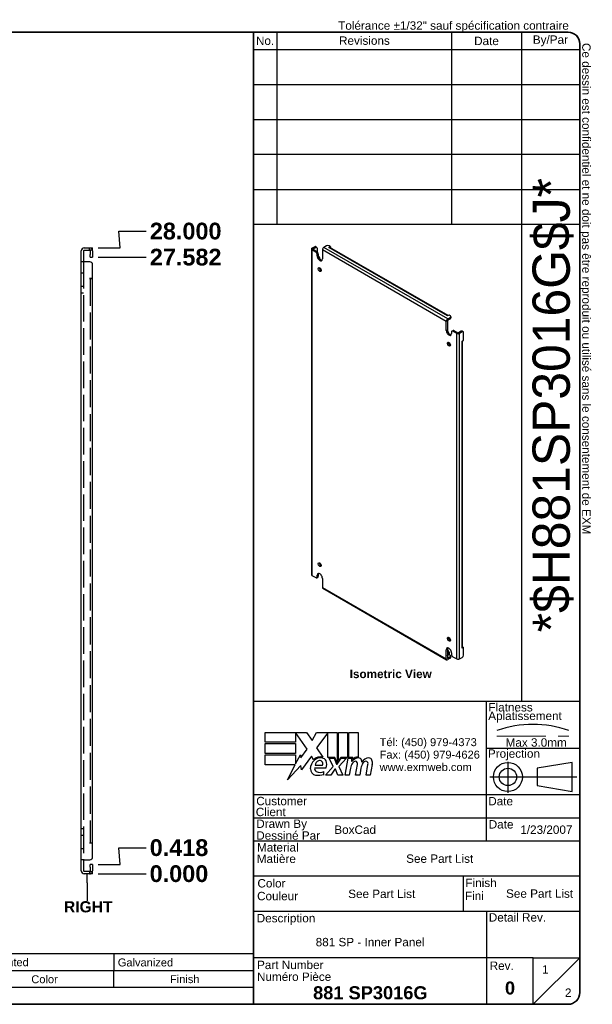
# Model space of a CAD drawing. Header units: inches. Extents: x 2 to 70.2, y 1.6 to 45.6.
# Tile 2 of 2: x 44.6 to 70.2, y 1.6 to 45.6. Entities that reach past the tile are written whole.
import ezdxf
from ezdxf.enums import TextEntityAlignment as Align

# ---------------------------------------------------------------- set-up
doc = ezdxf.new("R2010")
doc.units = ezdxf.units.IN
doc.header["$LTSCALE"] = 6.25
doc.header["$MEASUREMENT"] = 0
for name, pattern in [('CHAIN', [0.7087, 0.4724, -0.0591, 0.1181, -0.0591]), ('DASHED', [0.2067, 0.1654, -0.0413]), ('DASHED_SPACE', [0.2067, 0.1654, -0.0413])]:
    doc.linetypes.add(name, pattern=pattern)
doc.layers.get('0').update_dxf_attribs({"lineweight": 25})
for name, color, linetype, lineweight in [('Centerline(ANSI)', 7, 'Continuous', 25), ('Dimensions(ANSI)', 7, 'Continuous', 25), ('Hidden Edges(ANSI)', 7, 'DASHED_SPACE', 25), ('Sketch Geometry(ANSI)', 7, 'Continuous', 25), ('Symbols(ANSI)', 7, 'Continuous', 25), ('Visible Edges(ANSI)', 7, 'Continuous', 25), ('Visible Tangent Edges(ANSI)', 7, 'Continuous', 25)]:
    doc.layers.add(name, color=color, linetype=linetype, lineweight=lineweight)
doc.styles.add('Current-ANSI', font='arial.ttf')
doc.styles.add('Dimension-ANSI', font='arialbd.ttf')
doc.styles.add('Part List-ANSI', font='arial.ttf')
doc.styles.add('Text Style44', font='arialbd.ttf')
doc.styles.add('Text Style83', font='FRE3OF9X.TTF')
doc.dimstyles.new('INCH-ANSI', dxfattribs={"dimscale": 6.25, "dimtxt": 0.12, "dimasz": 0.098425, "dimexe": 0.04, "dimexo": 0.04, "dimgap": 0.031496, "dimtad": 0, "dimtih": 1, "dimtoh": 1, "dimdec": 3, "dimrnd": 1e-08, "dimzin": 0, "dimdsep": 46, "dimtxsty": 'Dimension-ANSI', "dimcen": 0.09, "dimdle": 0.312, "dimclrd": 179, "dimclre": 179, "dimclrt": 7, "dimadec": 1, "dimazin": 0, "dimtfac": 1, "dimtdec": 3, "dimtofl": 0, "dimtmove": 0, "dimatfit": 3, "dimfxl": 1, "dimtolj": 1, "dimtzin": 4, "dimlwd": 25, "dimlwe": 25, "dimarcsym": 0})

# ---------------------------------------------------------------- blocks, each defined once
blk = doc.blocks.new('Parts List')
at = {"layer": 'Symbols(ANSI)'}
for p, q in [((13.023, 0.795), (3.548, 0.795)), ((3.548, 0.795), (3.548, 0.615)), ((3.848, 0.795), (3.848, 0.615)), ((4.973, 0.795), (4.973, 0.615)), ((5.273, 0.795), (5.273, 0.615)), ((8.273, 0.795), (8.273, 0.615)), ((10.023, 0.795), (10.023, 0.615)), ((11.523, 0.795), (11.523, 0.615)), ((13.023, 0.795), (13.023, 0.615)), ((13.023, 0.615), (3.548, 0.615)), ((3.548, 0.435), (3.548, 0.615)), ((3.848, 0.435), (3.848, 0.615)), ((4.973, 0.435), (4.973, 0.615)), ((5.273, 0.435), (5.273, 0.615)), ((8.273, 0.435), (8.273, 0.615)), ((10.023, 0.435), (10.023, 0.615)), ((11.523, 0.435), (11.523, 0.615)), ((13.023, 0.435), (13.023, 0.615)), ((3.548, 0.255), (3.548, 0.435)), ((13.023, 0.435), (3.548, 0.435)), ((13.023, 0.255), (13.023, 0.435)), ((13.023, 0.255), (3.548, 0.255))]:
    blk.add_line(p, q, dxfattribs=at)
at = {"layer": 'Symbols(ANSI)', "char_height": 0.085, "attachment_point": 7, "line_spacing_factor": 0.25, "style": 'Part List-ANSI'}
for s, insert in [('1', (3.678, 0.662)), ('881 SP3016G-P', (3.888, 0.66)), ('0', (5.095, 0.66)), ('881 SP - Inner Panel Part', (5.313, 0.66)), ('12 Ga Galvanized', (8.321, 0.66)), ('Unpainted', (10.068, 0.638)), ('Galvanized', (11.565, 0.66)), ('Qty', (3.611, 0.456)), ('Part Number', (4.083, 0.481)), ('Rev', (5.027, 0.481)), ('Description', (6.485, 0.458)), ('Material', (8.946, 0.481)), ('Color', (10.637, 0.48)), ('Finish', (12.125, 0.481)), ('Parts List', (8.047, 0.301))]:
    blk.add_mtext(s, dxfattribs=dict(at, insert=insert))
blk = doc.blocks.new('Datum Identifier3')
at = {"layer": 'Symbols(ANSI)', "color": 7, "linetype": 'Continuous', "lineweight": 25}
for p, q in [((11.235, 1.557), (11.235, 1.656)), ((11.235, 1.557), (11.235, 1.548)), ((11.235, 1.548), (11.235, 1.364))]:
    blk.add_line(p, q, dxfattribs=at)
at = {"layer": 'Symbols(ANSI)', "color": 7, "insert": (10.987, 1.24), "char_height": 0.12, "attachment_point": 7, "line_spacing_factor": 0.25, "style": 'Dimension-ANSI'}
blk.add_mtext('RIGHT', dxfattribs=at)
blk = doc.blocks.new('*D16')
at = {"layer": 'Defpoints', "color": 0, "linetype": 'Continuous', "transparency": 16777216}
for p in [(47.892, 7.43), (47.892, 7.43), (50.291, 7.43)]:
    blk.add_point(p, dxfattribs=at)
at = {"layer": 'Dimensions(ANSI)', "color": 179, "linetype": 'Continuous', "lineweight": 25, "transparency": 16777216}
blk.add_line((48.142, 7.43), (50.291, 7.43), dxfattribs=at)
at = {"layer": 'Dimensions(ANSI)', "color": 7, "linetype": 'Continuous', "lineweight": 25, "transparency": 16777216, "insert": (51.751, 7.43), "char_height": 0.75, "attachment_point": 5, "style": 'Dimension-ANSI'}
blk.add_mtext('\\A1;0.000', dxfattribs=at)
blk = doc.blocks.new('*D17')
at = {"layer": 'Defpoints', "color": 0, "linetype": 'Continuous', "transparency": 16777216}
for p in [(50.291, 8.594), (47.892, 7.848), (47.892, 7.43)]:
    blk.add_point(p, dxfattribs=at)
at = {"layer": 'Dimensions(ANSI)', "color": 179, "linetype": 'Continuous', "lineweight": 25, "transparency": 16777216}
for p, q in [((49.122, 7.848), (49.061, 8.594)), ((49.061, 8.594), (50.291, 8.594)), ((48.142, 7.848), (49.122, 7.848))]:
    blk.add_line(p, q, dxfattribs=at)
at = {"layer": 'Dimensions(ANSI)', "color": 7, "linetype": 'Continuous', "lineweight": 25, "transparency": 16777216, "insert": (51.754, 8.594), "char_height": 0.75, "attachment_point": 5, "style": 'Dimension-ANSI'}
blk.add_mtext('\\A1;0.418', dxfattribs=at)
blk = doc.blocks.new('*D18')
at = {"layer": 'Defpoints', "color": 0, "linetype": 'Continuous', "transparency": 16777216}
for p in [(47.892, 35.012), (50.291, 35.012), (47.892, 7.43)]:
    blk.add_point(p, dxfattribs=at)
at = {"layer": 'Dimensions(ANSI)', "color": 179, "linetype": 'Continuous', "lineweight": 25, "transparency": 16777216}
blk.add_line((48.142, 35.012), (50.291, 35.012), dxfattribs=at)
at = {"layer": 'Dimensions(ANSI)', "color": 7, "linetype": 'Continuous', "lineweight": 25, "transparency": 16777216, "insert": (52.051, 35.012), "char_height": 0.75, "attachment_point": 5, "style": 'Dimension-ANSI'}
blk.add_mtext('\\A1;27.582', dxfattribs=at)
blk = doc.blocks.new('*D19')
at = {"layer": 'Defpoints', "color": 0, "linetype": 'Continuous', "transparency": 16777216}
for p in [(50.291, 36.177), (47.892, 35.43), (47.892, 7.43)]:
    blk.add_point(p, dxfattribs=at)
at = {"layer": 'Dimensions(ANSI)', "color": 179, "linetype": 'Continuous', "lineweight": 25, "transparency": 16777216}
for p, q in [((49.122, 35.43), (49.061, 36.177)), ((49.061, 36.177), (50.291, 36.177)), ((48.142, 35.43), (49.122, 35.43))]:
    blk.add_line(p, q, dxfattribs=at)
at = {"layer": 'Dimensions(ANSI)', "color": 7, "linetype": 'Continuous', "lineweight": 25, "transparency": 16777216, "insert": (52.052, 36.177), "char_height": 0.75, "attachment_point": 5, "style": 'Dimension-ANSI'}
blk.add_mtext('\\A1;28.000', dxfattribs=at)
blk = doc.blocks.new('Title Blocks EXM - ANSI B')
for p, q in [((13.372, 3.063), (13.372, 3.17)), ((13.372, 3.17), (13.818, 3.17)), ((13.824, 2.989), (13.701, 3.168)), ((13.701, 3.168), (13.701, 3.063)), ((13.818, 3.17), (13.877, 3.083)), ((13.877, 3.083), (13.923, 3.17)), ((13.923, 3.17), (14.146, 3.17)), ((14.046, 3.166), (13.924, 3.002)), ((14.046, 2.9), (14.046, 3.166)), ((14.146, 3.17), (14.146, 2.842)), ((14.16, 3.17), (14.259, 3.17)), ((14.16, 2.866), (14.16, 3.17)), ((14.259, 3.17), (14.259, 2.9)), ((14.273, 3.17), (14.372, 3.17)), ((14.273, 2.9), (14.273, 3.17)), ((14.372, 3.17), (14.372, 2.905)), ((13.701, 3.063), (13.372, 3.063)), ((13.372, 3.049), (13.701, 3.049)), ((13.372, 2.942), (13.372, 3.049)), ((13.701, 3.049), (13.701, 2.942)), ((13.758, 2.895), (13.824, 2.989)), ((13.924, 3.002), (13.993, 2.903)), ((13.701, 2.942), (13.372, 2.942)), ((13.372, 2.82), (13.372, 2.927)), ((13.372, 2.927), (13.701, 2.927)), ((13.701, 2.831), (13.752, 2.929)), ((13.701, 2.927), (13.701, 2.831)), ((13.752, 2.929), (13.758, 2.895)), ((13.87, 2.914), (13.765, 2.768)), ((13.893, 2.876), (13.87, 2.914)), ((14.121, 2.9), (14.046, 2.9)), ((14.059, 2.891), (14.113, 2.891)), ((14.105, 2.802), (14.059, 2.891)), ((14.113, 2.891), (14.139, 2.83)), ((14.146, 2.842), (14.121, 2.9)), ((14.146, 2.83), (14.19, 2.891)), ((14.185, 2.9), (14.16, 2.866)), ((14.245, 2.891), (14.164, 2.803)), ((14.259, 2.9), (14.185, 2.9)), ((14.19, 2.891), (14.245, 2.891)), ((14.232, 2.709), (14.264, 2.891)), ((14.264, 2.891), (14.302, 2.891)), ((14.314, 2.9), (14.273, 2.9)), ((14.302, 2.891), (14.299, 2.859)), ((14.299, 2.859), (14.309, 2.859)), ((14.312, 2.88), (14.314, 2.9)), ((13.695, 2.82), (13.372, 2.82)), ((13.612, 2.661), (13.695, 2.82)), ((13.758, 2.815), (13.612, 2.661)), ((13.765, 2.768), (13.758, 2.815)), ((13.905, 2.788), (14.027, 2.788)), ((13.91, 2.818), (13.99, 2.818)), ((14.023, 2.709), (14.105, 2.802)), ((14.122, 2.774), (14.077, 2.709)), ((14.13, 2.774), (14.122, 2.774)), ((14.155, 2.709), (14.13, 2.774)), ((14.139, 2.83), (14.146, 2.83)), ((14.164, 2.803), (14.209, 2.709)), ((14.289, 2.784), (14.276, 2.709)), ((14.345, 2.709), (14.365, 2.824)), ((14.402, 2.784), (14.389, 2.709)), ((14.457, 2.709), (14.477, 2.824)), ((14.523, 2.823), (14.501, 2.709)), ((14.005, 2.718), (14.005, 2.748)), ((14.077, 2.709), (14.023, 2.709)), ((14.209, 2.709), (14.155, 2.709)), ((14.276, 2.709), (14.232, 2.709)), ((14.389, 2.709), (14.345, 2.709)), ((14.501, 2.709), (14.457, 2.709))]:
    blk.add_line(p, q)
for centre, radius, start, end in [((13.991, 2.772), 0.133, 134.1684, 176.5646), ((13.968, 2.796), 0.11, 77.079, 133.1785), ((13.968, 2.796), 0.0996, 80.4085, 134.1684), ((13.965, 2.811), 0.056, 109.3797, 172.9975), ((13.959, 2.83), 0.0365, 51.1652, 109.3797), ((13.962, 2.833), 0.0318, 331.4547, 51.1652), ((13.981, 2.843), 0.0507, 23.8445, 85.0802), ((13.941, 2.826), 0.094, 336.1555, 23.8445), ((14.376, 2.816), 0.08, 89.4776, 147.4114), ((14.346, 2.818), 0.042, 96.03, 147.5992), ((14.37, 2.825), 0.08, 88.7952, 136.5849), ((14.344, 2.839), 0.02, 23.5571, 96.03), ((14.377, 2.862), 0.0338, 16.9928, 89.4776), ((14.317, 2.844), 0.096, 3.6169, 16.9928), ((14.486, 2.814), 0.0819, 89.6788, 153.9508), ((14.458, 2.818), 0.042, 96.1027, 147.6083), ((14.456, 2.839), 0.02, 23.5487, 96.1027), ((14.487, 2.861), 0.035, 18.4748, 89.6788), ((14.429, 2.842), 0.096, 349, 18.4748), ((13.925, 2.776), 0.0658, 176.5646, 261.5605), ((13.936, 2.779), 0.032, 163.5261, 244.6784), ((13.966, 2.842), 0.102, 244.6784, 292.5609), ((14.442, 2.757), 0.155, 147.5992, 170), ((14.325, 2.831), 0.041, 350, 23.5571), ((14.555, 2.759), 0.155, 148.5584, 170.8257), ((14.437, 2.831), 0.041, 349.9922, 23.5487), ((13.945, 2.911), 0.202, 261.5605, 287.3343)]:
    blk.add_arc(centre, radius, start, end)
at = {"layer": 'Centerline(ANSI)', "linetype": 'DASHED', "lineweight": 18, "ltscale": 0.507983}
blk.add_line((15.861, 3.128), (16.632, 3.128), dxfattribs=at)
at = {"layer": 'Centerline(ANSI)', "linetype": 'CHAIN', "ltscale": 0.185148}
blk.add_line((15.979, 2.855), (15.979, 2.521), dxfattribs=at)
at = {"layer": 'Centerline(ANSI)', "linetype": 'CHAIN', "ltscale": 0.437897}
blk.add_line((15.786, 2.691), (16.717, 2.691), dxfattribs=at)
at = {"layer": 'Sketch Geometry(ANSI)'}
for p, q in [((13.25, 10.687), (16.625, 10.687)), ((13.5, 10.687), (13.5, 8.625)), ((15.375, 10.687), (15.375, 8.625)), ((16.125, 10.687), (16.125, 3.5)), ((13.25, 10.5), (16.75, 10.5)), ((16.75, 10.562), (16.75, 0.375)), ((13.25, 10.125), (16.75, 10.125)), ((13.25, 9.75), (16.75, 9.75)), ((16.75, 9.375), (13.25, 9.375)), ((13.25, 9), (16.75, 9)), ((16.75, 9), (16.75, 8.625)), ((13.25, 8.625), (16.75, 8.625)), ((16.75, 3.5), (13.25, 3.5)), ((15.75, 2), (15.75, 3.5)), ((15.75, 3), (16.75, 3)), ((16.669, 2.847), (16.294, 2.785)), ((16.294, 2.785), (16.294, 2.598)), ((16.669, 2.535), (16.669, 2.847)), ((16.294, 2.598), (16.669, 2.535)), ((16.75, 2.5), (13.25, 2.5)), ((16.75, 2.25), (13.25, 2.25)), ((16.75, 2), (13.25, 2)), ((13.25, 1.629), (16.75, 1.629)), ((15.499, 1.629), (15.499, 1.25)), ((13.25, 1.25), (16.75, 1.25)), ((15.75, 1.25), (15.75, 0.75)), ((15.75, 0.75), (13.25, 0.75)), ((16.25, 0.75), (15.75, 0.75)), ((15.75, 0.75), (15.75, 0.25)), ((16.25, 0.25), (16.25, 0.75)), ((16.25, 0.75), (16.75, 0.75)), ((16.25, 0.25), (16.75, 0.75)), ((16.625, 0.25), (13.25, 0.25))]:
    blk.add_line(p, q, dxfattribs=at)
at = {"layer": 'Sketch Geometry(ANSI)', "linetype": 'Continuous', "lineweight": 35}
for p, q in [((13.25, 8.625), (13.25, 10.687)), ((13.25, 8.625), (13.25, 3.5)), ((13.25, 0.25), (13.25, 3.5))]:
    blk.add_line(p, q, dxfattribs=at)
at = {"layer": 'Sketch Geometry(ANSI)'}
for radius in [0.156, 0.0935]:
    blk.add_circle((15.979, 2.691), radius, dxfattribs=at)
for centre, radius, start, end in [((16.625, 10.562), 0.125, 0, 90), ((16.247, 2.112), 1.143, 70.2973, 109.7027), ((16.625, 0.375), 0.125, 270, 0)]:
    blk.add_arc(centre, radius, start, end, dxfattribs=at)
at = {"layer": 'Symbols(ANSI)', "color": 7, "char_height": 0.09, "style": 'Current-ANSI'}
for s, insert, width, attachment_point in [('No.', (13.373, 10.595), 0.25039, 5), ('Revisions', (14.439, 10.596), 1.87331, 5), ('Date', (15.749, 10.593), 0.75135, 5), ('By/Par', (16.435, 10.594), 0.62202, 5), ('Date', (15.773, 2.136), 0.26554, 7), ('Rev.', (15.783, 0.618), 0.25854, 7)]:
    blk.add_mtext(s, dxfattribs=dict(at, insert=insert, width=width, attachment_point=attachment_point))
for s, insert, attachment_point in [('\\fArial|b1|i0;\\H0.0900;Isometric View', (14.281, 3.842), 1), ('Flatness', (15.77, 3.393), 7), ('Aplatissement', (15.768, 3.275), 7), ('Max 3.0mm', (15.954, 3.015), 7), ('Projection', (15.764, 2.87), 7), ('Customer', (13.278, 2.386), 7), ('Date', (15.768, 2.385), 7), ('Client', (13.273, 2.269), 7), ('Drawn By', (13.278, 2.117), 7), ('Dessiné Par', (13.278, 2.016), 7), ('Material', (13.286, 1.889), 7), ('Matière', (13.284, 1.766), 7), ('Color', (13.291, 1.503), 7), ('Finish', (15.523, 1.508), 7), ('Couleur', (13.287, 1.366), 7), ('Fini', (15.518, 1.37), 7), ('Description', (13.283, 1.103), 7), ('Detail Rev.', (15.774, 1.137), 7), ('Part Number', (13.287, 0.627), 7), ('Numéro Pièce', (13.286, 0.5), 7)]:
    blk.add_mtext(s, dxfattribs=dict(at, insert=insert, attachment_point=attachment_point))
at = {"layer": 'Symbols(ANSI)', "color": 7, "insert": (14.602, 3.107), "char_height": 0.085, "attachment_point": 1, "line_spacing_factor": 0.944221, "style": 'Current-ANSI'}
blk.add_mtext('\\fArial|b0|i0;\\H0.0850;Tél: (450) 979-4373\\PFax: (450) 979-4626\\Pwww.exmweb.com', dxfattribs=at)
at = {"layer": 'Symbols(ANSI)', "color": 7, "style": 'Current-ANSI'}
for tag, p in [('REV1', (13.375, 10.313)), ('REV1DATE', (15.75, 10.31)), ('REV1BY', (16.437, 10.313)), ('REV2', (13.373, 9.938)), ('REV2DATE', (15.747, 9.941)), ('REV2BY', (16.437, 9.938)), ('REV3', (13.374, 9.563)), ('REV3DATE', (15.752, 9.563)), ('REV3BY', (16.437, 9.564)), ('REV4', (13.377, 9.188)), ('REV4DATE', (15.752, 9.188)), ('REV4BY', (16.441, 9.188)), ('REV5', (13.373, 8.813)), ('REV5DATE', (15.752, 8.813)), ('REV5BY', (16.438, 8.811)), ('MFG_APPROVED_DATE', (16.393, 2.374)), ('DETAIL_REV', (16.249, 0.926))]:
    blk.add_attdef(tag, text='', height=0.09, dxfattribs=at).set_placement(p, align=Align.MIDDLE_CENTER)
for tag, p in [('REV1DESC', (13.526, 10.31)), ('REV2DESC', (13.525, 9.937)), ('REV3DESC', (13.528, 9.564)), ('REV4DESC', (13.533, 9.19)), ('REV5DESC', (13.532, 8.811)), ('COMPANY', (14.12, 2.375))]:
    blk.add_attdef(tag, text='', height=0.09, dxfattribs=at).set_placement(p, align=Align.MIDDLE_LEFT)
at = {"layer": 'Symbols(ANSI)', "color": 7, "style": 'Text Style83'}
blk.add_attdef('BARCODE_001', (16.643, 4.244), '', height=0.4, rotation=90, dxfattribs=at)
at = {"layer": 'Symbols(ANSI)', "color": 7}
for tag, p, height, style in [('AUTHOR_001', (14.116, 2.08), 0.09, 'Current-ANSI'), ('IDW_DATE_001', (16.112, 2.08), 0.09, 'Current-ANSI'), ('MATERIEL_001', (14.887, 1.769), 0.09, 'Current-ANSI'), ('COLOR_001', (14.265, 1.391), 0.09, 'Current-ANSI'), ('FINISH_001', (15.959, 1.394), 0.09, 'Current-ANSI'), ('IDW_DESC_001', (13.916, 0.873), 0.09, 'Current-ANSI'), ('Sheet_Number_001', (16.346, 0.58), 0.09, 'Current-ANSI'), ('IDW_NAME_001', (13.888, 0.304), 0.14, 'Text Style44'), ('IDW_REV_001', (15.947, 0.355), 0.14, 'Text Style44'), ('Number_of_sheets_001', (16.591, 0.33), 0.09, 'Current-ANSI')]:
    blk.add_attdef(tag, p, '', height=height, dxfattribs=dict(at, style=style))
blk = doc.blocks.new('Borders EXM - B (Inch)')
at = {"layer": 'Sketch Geometry(ANSI)', "linetype": 'Continuous', "lineweight": 35}
for p, q in [((16.398, 10.692), (0.523, 10.692)), ((16.523, 0.38), (16.523, 10.567)), ((0.398, 0.255), (16.398, 0.255))]:
    blk.add_line(p, q, dxfattribs=at)
for centre, start, end in [((16.398, 10.567), 0, 90), ((16.398, 0.38), 270, 0)]:
    blk.add_arc(centre, 0.125, start, end, dxfattribs=at)
at = {"layer": 'Symbols(ANSI)', "color": 7, "insert": (13.93, 10.691), "char_height": 0.09, "attachment_point": 7, "style": 'Current-ANSI'}
blk.add_mtext('Tolérance ±1/32" sauf spécification contraire', dxfattribs=at)
at = {"layer": 'Symbols(ANSI)', "color": 7, "insert": (16.522, 10.576), "char_height": 0.09, "attachment_point": 7, "rotation": 270, "style": 'Current-ANSI'}
blk.add_mtext('Ce dessin est confidentiel et ne doit pas être reproduit ou utilisé sans le consentement de EXM', dxfattribs=at)
at = {"layer": 'Symbols(ANSI)', "color": 7, "style": 'Current-ANSI'}
blk.add_attdef('FILENAME_AND_PATH_001', (6.601, 10.718), '', height=0.09, dxfattribs=at)

msp = doc.modelspace()

# ---------------------------------------------------------------- linework, layer by layer
at = {"layer": 'Hidden Edges(ANSI)', "ltscale": 0.047898}
for p, q in [((47.7554, 35.3249), (47.7554, 35.4299)), ((47.4846, 34.3049), (47.3796, 34.3049)), ((47.4846, 33.6999), (47.3796, 33.6999)), ((47.4846, 33.4099), (47.3796, 33.4099)), ((47.3796, 9.4499), (47.4846, 9.4499)), ((47.3796, 9.1599), (47.4846, 9.1599)), ((47.3796, 8.5549), (47.4846, 8.5549)), ((47.7554, 7.5349), (47.7554, 7.4299))]:
    msp.add_line(p, q, dxfattribs=at)
at = {"layer": 'Hidden Edges(ANSI)', "ltscale": 1.150352}
msp.add_line((47.4846, 34.8049), (47.4846, 8.0549), dxfattribs=at)
at = {"layer": 'Hidden Edges(ANSI)', "ltscale": 1.172714}
msp.add_line((47.7866, 34.0549), (47.7866, 8.8049), dxfattribs=at)
at = {"layer": 'Hidden Edges(ANSI)', "ltscale": 0.083259}
for centre, start, end in [((47.7556, 35.2939), 13.17589, 90), ((47.7556, 7.5659), 270, 346.82411)]:
    msp.add_arc(centre, 0.136, start, end, dxfattribs=at)
at = {"layer": 'Visible Edges(ANSI)'}
for p, q in [((47.3796, 34.8049), (47.3796, 35.2939)), ((47.4846, 35.2939), (47.4846, 34.8049)), ((47.5156, 35.4299), (47.7666, 35.4299)), ((47.5156, 35.3249), (47.7666, 35.3249)), ((47.7666, 35.4299), (47.8916, 35.4299)), ((47.8916, 35.3249), (47.7666, 35.3249)), ((47.7866, 35.2939), (47.7866, 35.1369)), ((47.8916, 35.3249), (47.8916, 35.4299)), ((47.8916, 35.2939), (47.8916, 35.1369)), ((57.6719, 35.3777), (57.6719, 20.8168)), ((57.6984, 35.4147), (57.8168, 35.483)), ((57.87, 35.2416), (57.6984, 35.3406)), ((57.7479, 35.3861), (57.8663, 35.4544)), ((57.7479, 35.3692), (57.9195, 35.2701)), ((57.8584, 35.4871), (57.9079, 35.4585)), ((57.9252, 35.4204), (57.9252, 35.2666)), ((58.1647, 35.3376), (58.1647, 34.9354)), ((58.3471, 35.517), (58.2288, 35.4487)), ((58.4596, 35.446), (58.5238, 35.483)), ((58.4597, 35.4459), (58.4596, 35.446)), ((58.4598, 35.446), (58.4597, 35.4459)), ((58.5238, 35.483), (58.465, 35.517)), ((63.7897, 32.3994), (58.5051, 35.4505)), ((58.5238, 35.483), (58.5238, 35.4397)), ((47.3796, 8.0549), (47.3796, 34.8049)), ((47.5156, 34.8049), (47.3796, 34.8049)), ((47.7666, 34.8049), (47.5156, 34.8049)), ((47.7866, 35.0119), (47.7866, 35.1369)), ((47.7866, 35.0119), (47.8916, 35.0119)), ((47.8916, 35.1369), (47.8916, 35.0119)), ((57.929, 35.0715), (57.929, 35.1395)), ((57.9785, 35.1681), (57.9785, 35.1)), ((57.9869, 35.0445), (58.0138, 35.029)), ((58.0727, 34.9269), (58.0727, 34.9123)), ((47.8916, 34.0551), (47.8916, 34.6799)), ((58.0727, 34.5172), (58.0727, 34.4272)), ((47.7554, 34.0549), (47.7554, 34.0551)), ((47.7554, 34.0551), (47.8916, 34.0551)), ((47.7556, 34.0549), (47.7554, 34.0549)), ((47.8916, 34.0549), (47.7556, 34.0549)), ((47.8916, 8.8049), (47.8916, 34.0549)), ((63.7532, 32.1683), (63.7532, 31.766)), ((63.7631, 32.384), (63.763, 32.3841)), ((63.763, 32.3841), (63.7631, 32.3841)), ((63.8273, 32.4211), (63.7631, 32.384)), ((63.7678, 32.2507), (63.8861, 32.3191)), ((63.7678, 32.1936), (63.8861, 32.2619)), ((63.8861, 32.3871), (63.8273, 32.4211)), ((63.9105, 32.3531), (63.9105, 32.2959)), ((63.7037, 31.7374), (63.7037, 32.1397)), ((63.9566, 31.7075), (64.0061, 31.7361)), ((64.0478, 31.732), (64.2194, 31.6329)), ((63.9394, 31.6694), (63.9394, 31.6014)), ((64.1699, 31.6044), (63.9983, 31.7034)), ((64.3669, 31.7012), (64.2486, 31.6329)), ((64.4164, 31.6727), (64.2981, 31.6044)), ((64.4581, 31.6768), (64.4086, 31.7054)), ((64.4112, 31.2615), (64.4754, 31.2985)), ((64.4378, 17.5541), (64.4378, 31.2769)), ((64.4754, 31.2985), (64.4754, 31.6386)), ((64.4112, 31.2614), (64.4112, 31.2615)), ((64.4113, 31.2614), (64.4112, 31.2614)), ((58.0555, 21.2805), (58.0414, 21.2724)), ((57.6984, 20.7798), (57.87, 20.6807)), ((57.9117, 20.6766), (57.9612, 20.7052)), ((57.929, 20.7147), (57.929, 20.7828)), ((57.9785, 20.8114), (57.9785, 20.7433)), ((58.1647, 20.6467), (58.1647, 20.2444)), ((58.1834, 20.2029), (63.7224, 17.005)), ((63.7037, 17.0465), (63.7037, 17.4487)), ((63.7532, 17.4773), (63.7532, 17.0751)), ((63.7532, 17.4501), (63.7683, 17.4414)), ((63.763, 17.1999), (63.7631, 17.2)), ((63.7631, 17.1999), (63.763, 17.1999)), ((63.8273, 17.237), (63.7631, 17.1999)), ((63.7777, 17.3108), (63.7777, 17.2253)), ((63.8272, 17.3393), (63.8272, 17.2539)), ((63.8273, 17.237), (63.8861, 17.203)), ((63.9394, 17.3127), (63.9394, 17.2446)), ((64.4754, 17.554), (64.4112, 17.5169)), ((64.4112, 17.517), (64.4113, 17.5171)), ((64.4112, 17.5169), (64.4112, 17.517)), ((64.4378, 17.5757), (64.4754, 17.554)), ((64.4754, 17.2139), (64.4754, 17.554)), ((63.8861, 17.1349), (63.7678, 17.0666)), ((63.8861, 17.0778), (63.7678, 17.0095)), ((63.9105, 17.1118), (63.9105, 17.169)), ((63.9983, 17.1426), (64.1699, 17.0435)), ((64.2981, 17.0435), (64.4164, 17.1118)), ((47.7554, 8.8047), (47.7554, 8.8049)), ((47.7554, 8.8049), (47.7556, 8.8049)), ((47.8916, 8.8047), (47.7554, 8.8047)), ((47.8916, 8.8049), (47.7556, 8.8049)), ((47.8916, 8.1799), (47.8916, 8.8047)), ((47.5156, 8.0549), (47.3796, 8.0549)), ((47.3796, 7.5659), (47.3796, 8.0549)), ((47.4846, 8.0549), (47.4846, 7.5659)), ((47.5156, 8.0549), (47.7666, 8.0549)), ((47.7666, 7.5349), (47.5156, 7.5349)), ((47.7666, 7.5349), (47.8916, 7.5349)), ((47.7866, 7.7229), (47.7866, 7.8479)), ((47.8916, 7.8479), (47.7866, 7.8479)), ((47.7866, 7.7229), (47.7866, 7.5659)), ((47.8916, 7.8479), (47.8916, 7.7229)), ((47.8916, 7.7229), (47.8916, 7.5659)), ((47.8916, 7.4299), (47.8916, 7.5349)), ((47.7666, 7.4299), (47.5156, 7.4299)), ((47.8916, 7.4299), (47.7666, 7.4299))]:
    msp.add_line(p, q, dxfattribs=at)
for centre, radius, start, end in [((47.5156, 35.2939), 0.136, 90, 180), ((47.5156, 35.2939), 0.031, 90, 180), ((47.7556, 35.2939), 0.031, 0, 90), ((47.7556, 35.2939), 0.136, 0, 13.17589), ((47.7666, 34.6799), 0.125, 0, 90), ((47.7666, 8.1799), 0.125, 270, 0), ((47.5156, 7.5659), 0.136, 180, 270), ((47.5156, 7.5659), 0.031, 180, 270), ((47.7556, 7.5659), 0.031, 270, 0), ((47.7556, 7.5659), 0.136, 346.82411, 0)]:
    msp.add_arc(centre, radius, start, end, dxfattribs=at)
for centre, major_axis, start_param, end_param in [((57.7626, 35.3777), (-0.0907, 0), 5.4977871, 7.0685835), ((57.7626, 35.3777), (-0.0207, 0), 5.4977871, 7.0685835), ((57.8168, 35.4149), (0.0417, 0.0722), 0, 0.7853982), ((57.8663, 35.3864), (0.0417, 0.0722), 5.4977871, 7.0685835), ((57.87, 35.1735), (0.0417, -0.0722), 0.7853982, 2.3561945), ((57.9195, 35.2021), (-0.0417, 0.0722), 3.9269908, 5.4977871), ((58.2288, 35.3747), (0.0453, 0.0785), 0.7853982, 2.3561945), ((58.406, 35.483), (0.0833, 0), 0.7853982, 2.3561945), ((58.4598, 35.3719), (0.0453, 0.0785), 0, 0.7853982), ((58.0468, 35.0034), (0.0833, -0.1443), 3.9269908, 7.0685835), ((58.0963, 35.032), (0.0833, -0.1443), 3.9269908, 5.9816518), ((58.0138, 34.961), (-0.0417, 0.0722), 3.9269908, 5.4977871), ((58.0963, 34.4877), (0.0483, -0.0837), 3.679154, 5.7456239), ((63.7678, 32.1767), (0.0453, 0.0785), 0.7853982, 2.3561945), ((63.7678, 32.1767), (0.0103, 0.0179), 0.7853982, 2.3561945), ((63.7631, 32.3101), (0.0453, 0.0785), 0.7311589, 0.7853982), ((63.8272, 32.3531), (0.0833, 0), 5.4977871, 7.0685835), ((63.8272, 32.2959), (0.0833, 0), 5.4977871, 6.2831853), ((63.8215, 31.6694), (0.0833, -0.1443), 3.9269908, 7.0685835), ((63.871, 31.698), (0.0833, -0.1443), 3.9269908, 5.9816518), ((64.0478, 31.664), (-0.0417, 0.0722), 5.4977871, 6.2831853), ((63.9983, 31.6354), (-0.0417, 0.0722), 5.4977871, 7.0685835), ((64.234, 31.6414), (0.0907, 0), 3.9269908, 5.4977871), ((64.234, 31.6414), (0.0207, 0), 3.9269908, 5.4977871), ((64.3669, 31.6332), (0.0417, 0.0722), 0, 0.7853982), ((64.4164, 31.6046), (0.0417, 0.0722), 5.4977871, 7.0685835), ((63.871, 31.1536), (0.0483, -0.0837), 3.679154, 5.7456239), ((64.3471, 31.2984), (0.0907, 0), 5.4977871, 5.5520264), ((58.0963, 21.2876), (0.0483, -0.0837), 3.679154, 5.7456239), ((58.0138, 21.3527), (0.0417, -0.0722), 0, 0.7628134), ((57.7626, 20.8168), (-0.0907, 0), 0, 0.7853982), ((57.87, 20.7488), (0.0417, -0.0722), 5.4977871, 7.0685835), ((58.0468, 20.7147), (-0.0833, 0.1443), 3.9269908, 7.0685835), ((57.9195, 20.7773), (0.0417, -0.0722), 0, 0.7853982), ((58.0963, 20.7433), (-0.0833, 0.1443), 0.3015335, 0.7853982), ((58.2288, 20.2814), (-0.0453, -0.0785), 5.4977871, 6.2831853), ((63.871, 17.9536), (0.0483, -0.0837), 3.679154, 5.7456239), ((63.8215, 17.3807), (-0.0833, 0.1443), 3.9269908, 7.0685835), ((63.871, 17.4093), (-0.0833, 0.1443), 0.3015335, 0.7853982), ((63.7188, 17.3448), (0.0417, -0.0722), 0.7853982, 1.7325469), ((63.7631, 17.2169), (0.0103, 0.0179), 3.9269908, 5.4977871), ((63.7683, 17.3734), (-0.0417, 0.0722), 3.9269908, 5.4977871), ((63.7631, 17.2169), (0.0453, 0.0785), 5.2663139, 5.4977871), ((63.8272, 17.169), (0.0833, 0), 5.4977871, 7.0685835), ((63.9983, 17.2106), (-0.0417, 0.0722), 0.7853982, 2.3561945), ((64.3471, 17.5541), (0.0907, 0), 5.4977871, 6.2831853), ((64.4164, 17.1799), (-0.0417, -0.0722), 0.7853982, 2.3561945), ((63.7678, 17.0835), (-0.0453, -0.0785), 5.4977871, 7.0685835), ((63.7678, 17.0835), (-0.0103, -0.0179), 5.4977871, 7.0685835), ((63.8272, 17.1118), (0.0833, 0), 5.4977871, 6.2831853), ((64.234, 17.0805), (0.0907, 0), 3.9269908, 5.4977871)]:
    msp.add_ellipse(centre, major_axis=major_axis, ratio=0.5773503, start_param=start_param, end_param=end_param, dxfattribs=at)
for centre in [(58.0468, 34.4591), (63.8215, 31.1251), (58.0468, 21.2591), (63.8215, 17.925)]:
    msp.add_ellipse(centre, major_axis=(0.0483, -0.0837), ratio=0.5773503, dxfattribs=at)
at = {"layer": 'Visible Tangent Edges(ANSI)'}
for p, q in [((57.6984, 35.3406), (57.6984, 20.7798)), ((57.7479, 35.3692), (57.7479, 35.3861)), ((57.8168, 35.483), (57.8663, 35.4544)), ((57.9195, 35.2701), (57.87, 35.2416)), ((63.7037, 32.1397), (58.1647, 35.3376)), ((63.7678, 32.2507), (58.2288, 35.4487)), ((63.7631, 32.3841), (58.4598, 35.446)), ((57.929, 35.1395), (57.9785, 35.1681)), ((57.929, 35.0715), (57.9785, 35.1)), ((58.0138, 35.029), (57.9959, 35.0187)), ((58.0626, 34.9211), (58.0727, 34.9269)), ((63.8861, 32.3191), (63.8861, 32.2619)), ((63.7037, 31.7374), (63.7532, 31.766)), ((63.9983, 31.7034), (64.0478, 31.732)), ((64.1699, 17.0435), (64.1699, 31.6044)), ((64.2981, 17.0435), (64.2981, 31.6044)), ((64.3669, 31.7012), (64.4164, 31.6727)), ((64.4113, 17.5171), (64.4113, 31.2614)), ((58.0718, 21.3181), (58.0327, 21.2955)), ((57.929, 20.7828), (57.9785, 20.8114)), ((57.9785, 20.7433), (57.929, 20.7147)), ((58.1647, 20.2444), (63.7037, 17.0465)), ((63.7037, 17.4487), (63.7532, 17.4773)), ((63.7683, 17.4414), (63.7532, 17.4327)), ((63.7777, 17.2253), (63.7532, 17.2395)), ((63.7631, 17.2), (63.7532, 17.2057)), ((63.7777, 17.3108), (63.8272, 17.3393)), ((63.7678, 17.0666), (63.7532, 17.0751)), ((63.8861, 17.1349), (63.8861, 17.0778))]:
    msp.add_line(p, q, dxfattribs=at)

# ---------------------------------------------------------------- block references
at = {"xscale": 4.166666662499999, "yscale": 4.166666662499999, "zscale": 4.166666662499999}
msp.add_blockref('Borders EXM - B (Inch)', (0.8289, 0.5303), dxfattribs=at)
msp.add_blockref('Title Blocks EXM - ANSI B', (-0.1176, 0.5492), dxfattribs=at).add_auto_attribs({'COLOR_001': 'See Part List', 'AUTHOR_001': 'BoxCad', 'IDW_DATE_001': '1/23/2007', 'IDW_REV_001': '0', 'Sheet_Number_001': '1', 'Number_of_sheets_001': '2', 'IDW_DESC_001': '881 SP - Inner Panel', 'IDW_NAME_001': '881 SP3016G', 'BARCODE_001': '*$H881SP3016G$J*', 'FINISH_001': 'See Part List', 'MATERIEL_001': 'See Part List'})
at = {"layer": 'Symbols(ANSI)', "xscale": 4.166666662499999, "yscale": 4.166666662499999, "zscale": 4.166666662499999}
for name in ['Datum Identifier3', 'Parts List']:
    msp.add_blockref(name, (0.8289, 0.5303), dxfattribs=at)

# ---------------------------------------------------------------- dimensions: what is measured, and where the dimension line sits
at = {"layer": 'Dimensions(ANSI)', "color": 179, "linetype": 'Continuous', "lineweight": 25, "true_color": 0x262658}
for feature_location, offset, origin, picture, middle in [((47.8916, 35.4299), (2.3999, 0.7466), (47.8916, 7.4299), '*D19', (52.0518, 36.1765)), ((47.8916, 35.0119), (2.3999, 0), (47.8916, 7.4299), '*D18', (52.0512, 35.0119)), ((47.8916, 7.8479), (2.3999, 0.7464), (47.8916, 7.4299), '*D17', (51.7538, 8.5943)), ((47.8915655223, 7.4299271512), (2.3999013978, 0), (47.8915655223, 7.4299271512), '*D16', (51.7514483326, 7.4299271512))]:
    dim = msp.add_ordinate_dim(feature_location=feature_location, offset=offset, dtype=0, origin=origin, dimstyle='INCH-ANSI', override={"dimgap": 0.031496, "dimtad": 0, "dimdec": 3, "dimlfac": 1, "dimtol": 0, "dimlim": 0, "dimtp": 0, "dimtm": 0, "dimtdec": 3}, dxfattribs=at)
    dim.commit()
    dim.dimension.update_dxf_attribs({"geometry": picture, "text_midpoint": middle})

doc.saveas('drawing.dxf')
